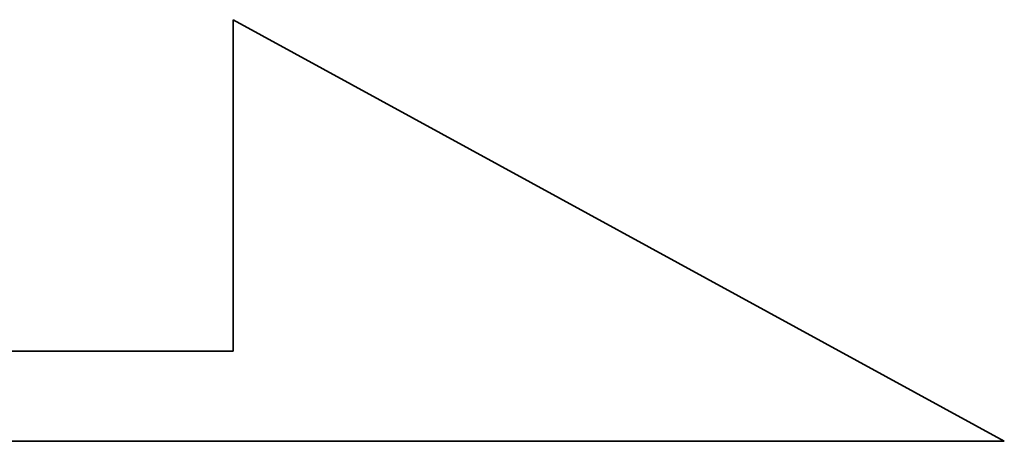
# Model space of a CAD drawing. Extents: x -428 to -52, y 37 to 185.
# Tile 21 of 58: x -312.89 to -311.559, y 110.088 to 110.657. Entities that reach past the tile are written whole.
import ezdxf

# ---------------------------------------------------------------- set-up
doc = ezdxf.new("R2010")
doc.units = 0
doc.header["$LTSCALE"] = 3
doc.header["$MEASUREMENT"] = 0
doc.layers.add('DIM', color=4, linetype='CONTINUOUS')
doc.layers.add('layer 1', color=7, linetype='CONTINUOUS')

# ---------------------------------------------------------------- blocks, each defined once
blk = doc.blocks.new('TBI MOTION logo(完整正式版)')
at = {"layer": 'layer 1', "color": 22, "lineweight": 35}
blk.add_open_spline([(75.90875, -9.47875), (75.90875, -9.47875), (75.90875, -12.28625), (75.90875, -12.28625), (75.90875, -12.28625), (75.90875, -12.28625), (75.90875, -12.47875), (75.90875, -12.47875), (75.90875, -12.47875), (75.90875, -12.47875), (75.71625, -12.47875), (75.71625, -12.47875), (75.71625, -12.47875), (75.71625, -12.47875), (-88.32875, -12.47875), (-88.32875, -12.47875), (-88.32875, -12.47875), (-88.32875, -12.47875), (-88.32875, -13.29375), (-88.32875, -13.29375), (-88.32875, -13.29375), (-88.32875, -13.29375), (82.89125, -13.29375), (82.89125, -13.29375), (82.89125, -13.29375), (82.89125, -13.29375), (75.90875, -9.47875), (75.90875, -9.47875)], degree=3, knots=[0, 0, 0, 0, 0.1428571, 0.1428571, 0.1428571, 0.1428572, 0.2857143, 0.2857143, 0.2857143, 0.2857143, 0.4285714, 0.4285714, 0.4285714, 0.4285714, 0.5714286, 0.5714286, 0.5714286, 0.5714286, 0.7142857, 0.7142857, 0.7142857, 0.7142857, 0.8571429, 0.8571429, 0.8571429, 0.8571429, 1, 1, 1, 1], dxfattribs=at)

msp = doc.modelspace()

# ---------------------------------------------------------------- block references
at = {"layer": 'DIM', "color": 7, "xscale": 0.1492991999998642, "yscale": 0.1492991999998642, "zscale": 0.1492991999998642}
msp.add_blockref('TBI MOTION logo(完整正式版)', (-323.9348, 112.0723), dxfattribs=at)

doc.saveas('drawing.dxf')
